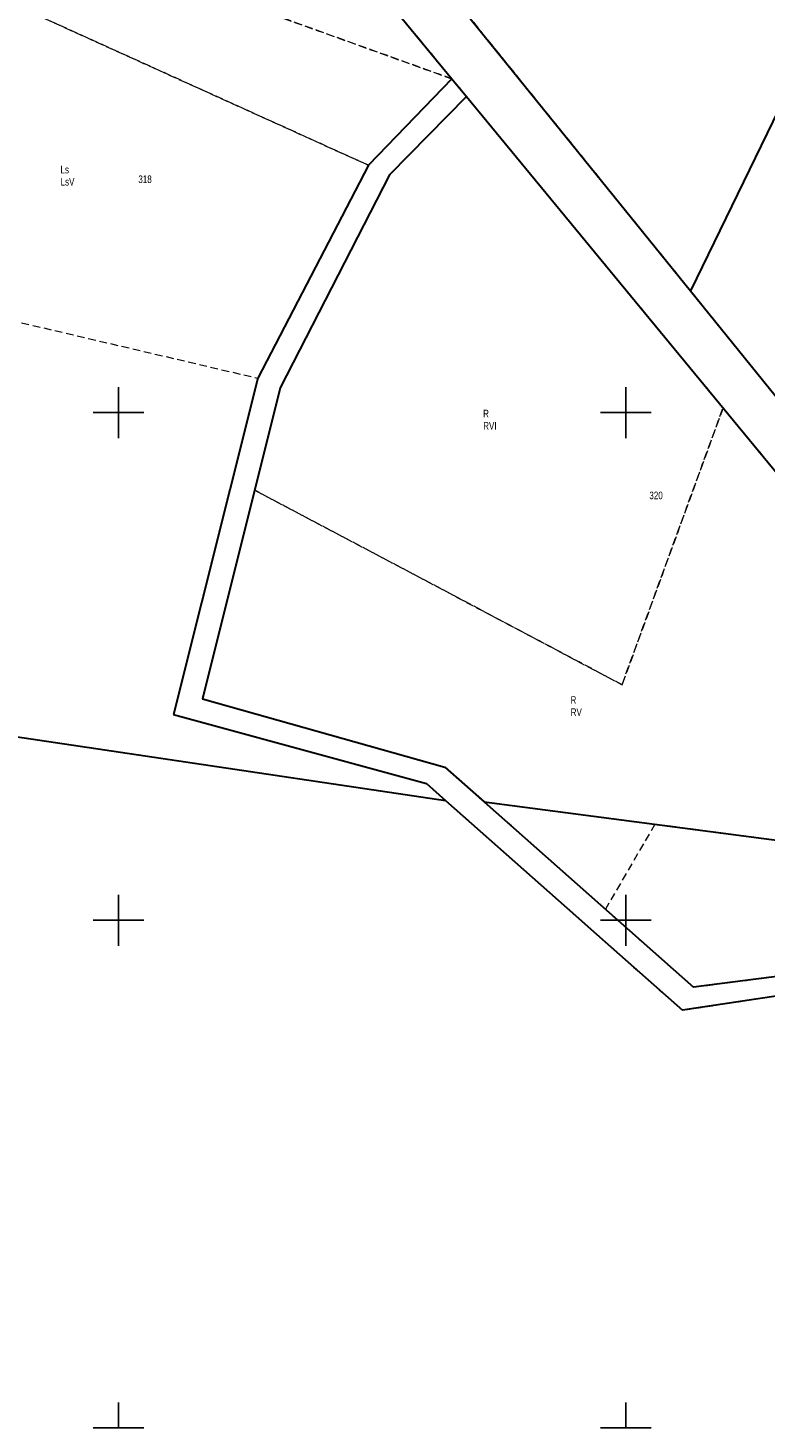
# Model space of a CAD drawing. Header units: metres. Extents: x 5548743 to 5556416, y 5707500 to 5714000.
# Tile 6 of 203: x 5550782 to 5550927, y 5711500 to 5711776. Entities that reach past the tile are written whole.
import ezdxf
from ezdxf.enums import TextEntityAlignment as Align

# ---------------------------------------------------------------- set-up
doc = ezdxf.new("R2010")
doc.units = ezdxf.units.M
doc.header["$MEASUREMENT"] = 0
doc.linetypes.add('1.5_0.75', pattern=[2.25, 1.5, -0.75])
doc.linetypes.add('219-1000', pattern=[0])
doc.layers.get('0').update_dxf_attribs({"color": 2, "linetype": 'CONTINUOUS', "lineweight": 5})
for name, color, linetype in [('209-oznaczenie konturu klasyfikacyjnego', 7, 'CONTINUOUS'), ('210-oznaczenie konturu użytku gruntowego', 7, 'CONTINUOUS'), ('211-numer działki ewidencyjnej', 7, 'CONTINUOUS'), ('217-kontur klasyfikacyjny', 7, 'CONTINUOUS'), ('218-kontur użytku gruntowego', 7, 'CONTINUOUS'), ('219-działka ewidencyjna', 7, 'CONTINUOUS'), ('Wstawianie ramki sekcyjnej z opisem', 7, 'CONTINUOUS')]:
    doc.layers.add(name, color=color, linetype=linetype)
doc.styles.get("Standard").update_dxf_attribs({"font": 'Working1250', "width": 0.75})

# ---------------------------------------------------------------- blocks, each defined once
blk = doc.blocks.new('RAMKA1000K')
at = {"color": 0}
for p, q in [((400, 195), (400, 205)), ((500, 195), (500, 205)), ((395, 200), (405, 200)), ((495, 200), (505, 200)), ((400, 95), (400, 105)), ((500, 95), (500, 105)), ((395, 100), (405, 100)), ((495, 100), (505, 100)), ((400, 0), (400, 5)), ((500, 0), (500, 5)), ((395, 0), (405, 0)), ((495, 0), (505, 0))]:
    blk.add_line(p, q, dxfattribs=at)

msp = doc.modelspace()

# ---------------------------------------------------------------- linework, layer by layer
at = {"layer": '217-kontur klasyfikacyjny', "color": 3, "linetype": '1.5_0.75', "lineweight": 18, "flags": 128}
for points in [[(5550865.71, 5711765.75), (5550780.02, 5711869.67)], [(5550771.21, 5711799.69), (5550865.71, 5711765.75)], [(5550865.71, 5711765.75), (5550771.21, 5711799.69)], [(5550849.29, 5711748.72), (5550768.89, 5711785.13)], [(5550768.89, 5711785.13), (5550849.29, 5711748.72)], [(5550867.12, 5711780.39), (5550912.76, 5711723.96)], [(5550912.76, 5711723.96), (5550936.08, 5711771.93)], [(5550936.08, 5711771.93), (5550912.76, 5711723.96)], [(5550849.29, 5711748.72), (5550865.71, 5711765.75)], [(5550868.57, 5711762.27), (5550853.43, 5711746.81)], [(5550919.16, 5711700.93), (5550868.57, 5711762.27)], [(5550827.47, 5711706.79), (5550849.29, 5711748.72)], [(5550853.43, 5711746.81), (5550831.89, 5711704.88)], [(5550912.76, 5711723.96), (5550966.4, 5711657.65)], [(5550759, 5711722.83), (5550827.47, 5711706.79)], [(5550831.89, 5711704.88), (5550826.85, 5711684.73)], [(5550899.26, 5711646.41), (5550919.16, 5711700.93)], [(5550919.16, 5711700.93), (5550899.26, 5711646.41)], [(5550952.42, 5711660.59), (5550919.16, 5711700.93)], [(5550826.85, 5711684.73), (5550816.55, 5711643.62)], [(5550826.85, 5711684.73), (5550899.26, 5711646.41)], [(5550899.26, 5711646.41), (5550826.85, 5711684.73)], [(5550816.55, 5711643.62), (5550864.33, 5711630.16)], [(5550864.33, 5711630.16), (5550872.05, 5711623.34)], [(5550872.05, 5711623.34), (5550905.73, 5711618.92)], [(5550905.73, 5711618.92), (5550895.98, 5711602.19)], [(5550956.64, 5711612.24), (5550905.73, 5711618.92)], [(5550905.73, 5711618.92), (5550956.64, 5711612.24)], [(5550895.98, 5711602.19), (5550913.34, 5711586.84)], [(5550913.34, 5711586.84), (5550949.73, 5711591.51)]]:
    msp.add_lwpolyline(points, dxfattribs=at)
at = {"layer": '218-kontur użytku gruntowego', "color": 70, "linetype": '1.5_0.75', "lineweight": 18, "flags": 128}
for points in [[(5550865.71, 5711765.75), (5550780.02, 5711869.67)], [(5550780.02, 5711869.67), (5550865.71, 5711765.75)], [(5550771.21, 5711799.69), (5550865.71, 5711765.75)], [(5550865.71, 5711765.75), (5550771.21, 5711799.69)], [(5550849.29, 5711748.72), (5550768.89, 5711785.13)], [(5550768.89, 5711785.13), (5550849.29, 5711748.72)], [(5550867.12, 5711780.39), (5550912.76, 5711723.96)], [(5550912.76, 5711723.96), (5550867.12, 5711780.39)], [(5550912.76, 5711723.96), (5550936.08, 5711771.93)], [(5550936.08, 5711771.93), (5550912.76, 5711723.96)], [(5550849.29, 5711748.72), (5550865.71, 5711765.75)], [(5550865.71, 5711765.75), (5550849.29, 5711748.72)], [(5550868.57, 5711762.27), (5550865.71, 5711765.75)], [(5550865.71, 5711765.75), (5550868.57, 5711762.27)], [(5550868.57, 5711762.27), (5550853.43, 5711746.81)], [(5550853.43, 5711746.81), (5550868.57, 5711762.27)], [(5550919.16, 5711700.93), (5550868.57, 5711762.27)], [(5550868.57, 5711762.27), (5550919.16, 5711700.93)], [(5550827.47, 5711706.79), (5550849.29, 5711748.72)], [(5550849.29, 5711748.72), (5550827.47, 5711706.79)], [(5550853.43, 5711746.81), (5550831.89, 5711704.88)], [(5550831.89, 5711704.88), (5550853.43, 5711746.81)], [(5550912.76, 5711723.96), (5550966.4, 5711657.65)], [(5550966.4, 5711657.65), (5550912.76, 5711723.96)], [(5550759, 5711722.83), (5550827.47, 5711706.79)], [(5550827.47, 5711706.79), (5550815.58, 5711659.29)], [(5550831.89, 5711704.88), (5550826.85, 5711684.73)], [(5550826.85, 5711684.73), (5550831.89, 5711704.88)], [(5550899.26, 5711646.41), (5550919.16, 5711700.93)], [(5550919.16, 5711700.93), (5550899.26, 5711646.41)], [(5550952.42, 5711660.59), (5550919.16, 5711700.93)], [(5550919.16, 5711700.93), (5550952.42, 5711660.59)], [(5550826.85, 5711684.73), (5550816.55, 5711643.62)], [(5550816.55, 5711643.62), (5550826.85, 5711684.73)], [(5550826.85, 5711684.73), (5550899.26, 5711646.41)], [(5550899.26, 5711646.41), (5550826.85, 5711684.73)], [(5550815.58, 5711659.29), (5550810.88, 5711640.56)], [(5550816.55, 5711643.62), (5550864.33, 5711630.16)], [(5550864.33, 5711630.16), (5550816.55, 5711643.62)], [(5550810.88, 5711640.56), (5550860.74, 5711626.92)], [(5550864.33, 5711630.16), (5550872.05, 5711623.34)], [(5550872.05, 5711623.34), (5550864.33, 5711630.16)], [(5550860.74, 5711626.92), (5550864.48, 5711623.61)], [(5550864.48, 5711623.61), (5550890.05, 5711600.96)], [(5550872.05, 5711623.34), (5550905.73, 5711618.92)], [(5550895.98, 5711602.19), (5550872.05, 5711623.34)], [(5550905.73, 5711618.92), (5550895.98, 5711602.19)], [(5550956.64, 5711612.24), (5550905.73, 5711618.92)], [(5550905.73, 5711618.92), (5550956.64, 5711612.24)], [(5550895.98, 5711602.19), (5550913.34, 5711586.84)], [(5550913.34, 5711586.84), (5550895.98, 5711602.19)], [(5550890.05, 5711600.96), (5550893.12, 5711598.25)], [(5550893.12, 5711598.25), (5550911.15, 5711582.29)], [(5550913.34, 5711586.84), (5550949.73, 5711591.51)], [(5550949.73, 5711591.51), (5550913.34, 5711586.84)], [(5550911.15, 5711582.29), (5550941.84, 5711586.92)]]:
    msp.add_lwpolyline(points, dxfattribs=at)
at = {"layer": '219-działka ewidencyjna', "color": 94, "linetype": '219-1000', "lineweight": 30, "flags": 128}
for points in [[(5550780.02, 5711869.67), (5550865.71, 5711765.75)], [(5550970.76, 5711843.31), (5550912.76, 5711723.96)], [(5550856.75, 5711793.2), (5550912.76, 5711723.96)], [(5550865.71, 5711765.75), (5550849.29, 5711748.72)], [(5550865.71, 5711765.75), (5550868.57, 5711762.27)], [(5550868.57, 5711762.27), (5550853.43, 5711746.81)], [(5550868.57, 5711762.27), (5550959.37, 5711652.16)], [(5550849.29, 5711748.72), (5550827.47, 5711706.79)], [(5550853.43, 5711746.81), (5550831.89, 5711704.88)], [(5550912.76, 5711723.96), (5550966.4, 5711657.65)], [(5550827.47, 5711706.79), (5550810.88, 5711640.56)], [(5550831.89, 5711704.88), (5550816.55, 5711643.62)], [(5550816.55, 5711643.62), (5550864.33, 5711630.16)], [(5550746.02, 5711641.19), (5550864.48, 5711623.61)], [(5550810.88, 5711640.56), (5550860.74, 5711626.92)], [(5550864.33, 5711630.16), (5550872.05, 5711623.34)], [(5550860.74, 5711626.92), (5550864.48, 5711623.61)], [(5550864.48, 5711623.61), (5550890.05, 5711600.96)], [(5550872.05, 5711623.34), (5550997.36, 5711606.9)], [(5550872.05, 5711623.34), (5550913.34, 5711586.84)], [(5550890.05, 5711600.96), (5550893.12, 5711598.25)], [(5550893.12, 5711598.25), (5550911.15, 5711582.29)], [(5550949.73, 5711591.51), (5550913.34, 5711586.84)], [(5550941.84, 5711586.92), (5550911.15, 5711582.29)]]:
    msp.add_lwpolyline(points, dxfattribs=at)

# ---------------------------------------------------------------- block references
at = {"layer": 'Wstawianie ramki sekcyjnej z opisem', "color": 8, "linetype": 'Continuous', "lineweight": 5}
msp.add_blockref('RAMKA1000K', (5550400, 5711500), dxfattribs=at)
msp.add_blockref('RAMKA1000K', (5550400, 5711500), dxfattribs=at)
msp.add_blockref('RAMKA1000K', (5550400, 5711500), dxfattribs=at)
msp.add_blockref('RAMKA1000K', (5550400, 5711500), dxfattribs=at)

# ---------------------------------------------------------------- texts
at = {"layer": '209-oznaczenie konturu klasyfikacyjnego', "color": 70, "linetype": 'Continuous', "lineweight": 18, "width": 0.79}
for s, p in [('LsV', (5550788.6, 5711746.22)), ('RVI', (5550871.89, 5711698.16)), ('RV', (5550889.13, 5711641.75))]:
    msp.add_text(s, height=1.5, dxfattribs=at).set_placement(p, align=Align.TOP_LEFT)
at = {"layer": '210-oznaczenie konturu użytku gruntowego', "color": 70, "linetype": 'Continuous', "lineweight": 18, "width": 0.79}
for s, p in [('Ls', (5550788.58, 5711747.12)), ('R', (5550871.87, 5711699.06)), ('R', (5550889.1, 5711642.65))]:
    msp.add_text(s, height=1.5, dxfattribs=at).set_placement(p)
at = {"layer": '211-numer działki ewidencyjnej', "color": 94, "linetype": 'Continuous', "lineweight": 30, "width": 0.79}
for s, p in [('318', (5550803.92, 5711745.22)), ('320', (5550904.64, 5711682.94))]:
    msp.add_text(s, height=1.5, dxfattribs=at).set_placement(p)

doc.saveas('drawing.dxf')
